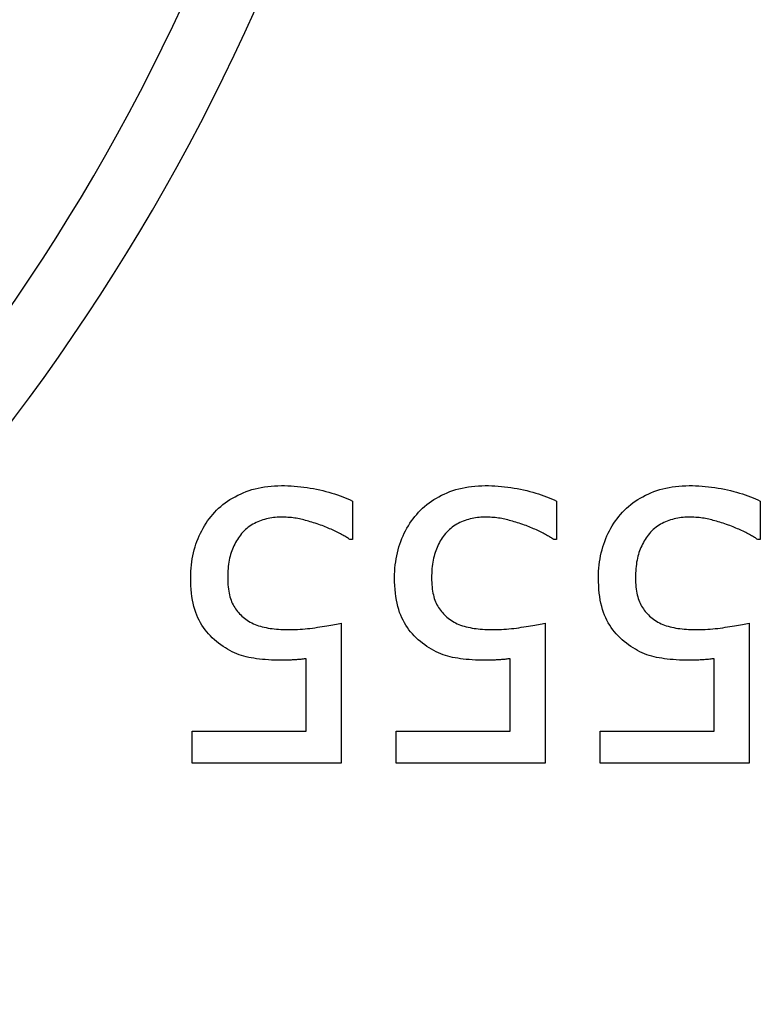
# Model space of a CAD drawing. Header units: inches. Extents: x 0 to 160, y -11 to 104.
# Tile 34 of 121: x 28.795 to 28.95, y 55.155 to 55.361. Entities that reach past the tile are written whole.
import ezdxf

# ---------------------------------------------------------------- set-up
doc = ezdxf.new("R2010")
doc.units = ezdxf.units.IN
doc.header["$LTSCALE"] = 9.61482679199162
doc.header["$MEASUREMENT"] = 0
doc.layers.add('Visible Edges(ANSI)', color=7, linetype='Continuous', lineweight=25)
doc.layers.add('Visible Tangent Edges(ANSI)', color=7, linetype='Continuous', lineweight=25)

msp = doc.modelspace()

# ---------------------------------------------------------------- linework, layer by layer
at = {"layer": 'Visible Edges(ANSI)'}
for p, q in [((28.8646273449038, 55.26053532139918), (28.8646273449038, 55.25246167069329)), ((28.90734849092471, 55.26053532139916), (28.90734849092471, 55.25246167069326)), ((28.95006963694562, 55.26053532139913), (28.95006963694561, 55.25246167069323)), ((28.8646273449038, 55.25246167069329), (28.86407372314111, 55.25246167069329)), ((28.90734849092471, 55.25246167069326), (28.90679486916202, 55.25246167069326)), ((28.95006963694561, 55.25246167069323), (28.94951601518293, 55.25246167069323)), ((28.86227445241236, 55.23497645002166), (28.86227445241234, 55.2056344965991)), ((28.90499559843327, 55.23497645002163), (28.90499559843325, 55.20563449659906)), ((28.94771674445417, 55.2349764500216), (28.94771674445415, 55.20563449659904)), ((28.8549389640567, 55.21232409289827), (28.85493896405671, 55.22750255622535)), ((28.89766011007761, 55.21232409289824), (28.89766011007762, 55.22750255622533)), ((28.94038125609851, 55.21232409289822), (28.94038125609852, 55.2275025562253)), ((28.83104095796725, 55.21232409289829), (28.8549389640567, 55.21232409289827)), ((28.83104095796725, 55.20563449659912), (28.83104095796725, 55.21232409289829)), ((28.87376210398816, 55.21232409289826), (28.89766011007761, 55.21232409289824)), ((28.87376210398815, 55.20563449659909), (28.87376210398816, 55.21232409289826)), ((28.91648325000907, 55.21232409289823), (28.94038125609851, 55.21232409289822)), ((28.91648325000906, 55.20563449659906), (28.91648325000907, 55.21232409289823)), ((28.86227445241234, 55.2056344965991), (28.83104095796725, 55.20563449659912)), ((28.90499559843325, 55.20563449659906), (28.87376210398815, 55.20563449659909)), ((28.94771674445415, 55.20563449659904), (28.91648325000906, 55.20563449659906))]:
    msp.add_line(p, q, dxfattribs=at)
at = {"layer": 'Visible Edges(ANSI)', "flags": 128}
for points in [[(28.83574675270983, 55.25818243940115), (28.83615473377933, 55.25860548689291), (28.83657910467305, 55.2590135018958), (28.83701979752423, 55.25940645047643), (28.83747681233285, 55.25978434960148), (28.83795018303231, 55.26014718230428), (28.83843987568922, 55.2604949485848), (28.83894592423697, 55.26082766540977), (28.83946829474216, 55.26114533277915), (28.84000702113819, 55.26144793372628), (28.84056210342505, 55.26173546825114), (28.84113350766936, 55.26200795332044), (28.84172123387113, 55.26226538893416), (28.84232307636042, 55.26250487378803), (28.84293676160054, 55.26272354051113), (28.84356232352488, 55.26292137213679), (28.84419972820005, 55.26309838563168), (28.84484897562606, 55.26325456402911), (28.84551009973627, 55.26338994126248), (28.84618306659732, 55.26350446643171), (28.84686787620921, 55.26359819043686), (28.84756456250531, 55.26367106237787), (28.84827309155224, 55.26372313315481), (28.84899346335, 55.2637543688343), (28.8497256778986, 55.26376478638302)], [(28.8497256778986, 55.26376478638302), (28.85040169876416, 55.26375854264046), (28.85107643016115, 55.2637397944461), (28.85174987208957, 55.26370855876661), (28.85242202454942, 55.26366481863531), (28.85309292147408, 55.26360859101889), (28.85376252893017, 55.26353987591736), (28.85443084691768, 55.26345865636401), (28.85509787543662, 55.26336494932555), (28.85576361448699, 55.26325873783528), (28.85642809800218, 55.26314003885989), (28.85709129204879, 55.26300883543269), (28.85775319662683, 55.26286514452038), (28.85840709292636, 55.26271152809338), (28.85904626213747, 55.26255053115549), (28.85967070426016, 55.26238217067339), (28.86028038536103, 55.26220644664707), (28.86087533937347, 55.26202334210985), (28.86145556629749, 55.2618328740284), (28.8620210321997, 55.26163504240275), (28.86257177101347, 55.2614298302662), (28.86310778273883, 55.26121725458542), (28.86362903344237, 55.26099731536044), (28.86413555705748, 55.26076999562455), (28.86462735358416, 55.26053532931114)], [(28.87846789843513, 55.25818243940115), (28.87887591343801, 55.25860548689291), (28.87930025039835, 55.2590135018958), (28.87974094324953, 55.25940645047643), (28.88019795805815, 55.25978434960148), (28.88067132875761, 55.26014718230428), (28.88116102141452, 55.2604949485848), (28.88166706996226, 55.26082766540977), (28.88218947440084, 55.26114533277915), (28.88272816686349, 55.26144793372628), (28.88328324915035, 55.26173546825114), (28.88385465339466, 55.26200795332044), (28.88444237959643, 55.26226538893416), (28.88504422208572, 55.26250487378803), (28.88565790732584, 55.26272354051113), (28.88628346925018, 55.26292137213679), (28.88692087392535, 55.26309838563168), (28.88757012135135, 55.26325456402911), (28.88823124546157, 55.26338994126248), (28.88890421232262, 55.26350446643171), (28.8895890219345, 55.26359819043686), (28.89028570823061, 55.26367106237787), (28.89099423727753, 55.26372313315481), (28.8917146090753, 55.2637543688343), (28.89244682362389, 55.26376478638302)], [(28.89244682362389, 55.26376478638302), (28.89312284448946, 55.26375854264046), (28.89379757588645, 55.2637397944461), (28.89447101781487, 55.26370855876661), (28.89514317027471, 55.26366481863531), (28.89581406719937, 55.26360859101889), (28.89648367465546, 55.26353987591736), (28.89715199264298, 55.26345865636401), (28.89781902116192, 55.26336494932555), (28.89848476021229, 55.26325873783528), (28.89914924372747, 55.26314003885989), (28.89981243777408, 55.26300883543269), (28.90047434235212, 55.26286514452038), (28.90112827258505, 55.26271152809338), (28.90176740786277, 55.26255053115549), (28.90239184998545, 55.26238217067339), (28.90300153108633, 55.26220644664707), (28.90359648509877, 55.26202334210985), (28.90417671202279, 55.2618328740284), (28.904742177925, 55.26163504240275), (28.90529291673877, 55.2614298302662), (28.90582892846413, 55.26121725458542), (28.90635017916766, 55.26099731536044), (28.90685670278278, 55.26076999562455), (28.90734849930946, 55.26053532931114)], [(28.92118904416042, 55.25818243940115), (28.92159705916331, 55.25860548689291), (28.92202139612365, 55.2590135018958), (28.92246208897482, 55.25940645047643), (28.92291910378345, 55.25978434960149), (28.92339247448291, 55.26014718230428), (28.92388216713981, 55.2604949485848), (28.92438821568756, 55.26082766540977), (28.92491062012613, 55.26114533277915), (28.92544931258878, 55.26144793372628), (28.92600439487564, 55.26173546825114), (28.92657579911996, 55.26200795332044), (28.92716352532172, 55.26226538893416), (28.92776536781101, 55.26250487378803), (28.92837905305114, 55.26272354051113), (28.92900461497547, 55.26292137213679), (28.92964201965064, 55.26309838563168), (28.93029126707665, 55.26325456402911), (28.93095239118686, 55.26338994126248), (28.93162535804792, 55.26350446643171), (28.9323101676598, 55.26359819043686), (28.9330068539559, 55.26367106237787), (28.93371538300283, 55.26372313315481), (28.93443575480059, 55.2637543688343), (28.93516796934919, 55.26376478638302)], [(28.93516796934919, 55.26376478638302), (28.93584399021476, 55.26375854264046), (28.93651872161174, 55.2637397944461), (28.93719216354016, 55.26370855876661), (28.93786431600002, 55.26366481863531), (28.93853521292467, 55.26360859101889), (28.93920482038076, 55.26353987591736), (28.93987313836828, 55.26345865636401), (28.94054016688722, 55.26336494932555), (28.94120590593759, 55.26325873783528), (28.94187038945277, 55.26314003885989), (28.94253358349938, 55.26300883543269), (28.94319548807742, 55.26286514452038), (28.94384941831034, 55.26271152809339), (28.94448855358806, 55.26255053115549), (28.94511299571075, 55.26238217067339), (28.94572267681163, 55.26220644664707), (28.94631763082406, 55.26202334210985), (28.94689785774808, 55.2618328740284), (28.94746332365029, 55.26163504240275), (28.94801406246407, 55.2614298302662), (28.94855007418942, 55.26121725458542), (28.94907132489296, 55.26099731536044), (28.94957784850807, 55.26076999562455), (28.95006964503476, 55.26053532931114)], [(28.83071802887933, 55.24448027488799), (28.83072715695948, 55.24516046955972), (28.83075454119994, 55.24583231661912), (28.83080018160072, 55.24649581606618), (28.83086411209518, 55.24715100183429), (28.83094629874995, 55.24779783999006), (28.83104674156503, 55.24843636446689), (28.83116544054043, 55.24906657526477), (28.83130239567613, 55.2496884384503), (28.83145760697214, 55.25030195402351), (28.83163110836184, 55.25090715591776), (28.83182286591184, 55.25150404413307), (28.83203287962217, 55.25209258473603), (28.83225952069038, 55.25267057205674), (28.83250126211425, 55.2532357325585), (28.832758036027, 55.2537880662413), (28.83302991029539, 55.25432757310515), (28.83331678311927, 55.25485428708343), (28.83361875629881, 55.25536817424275), (28.83393576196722, 55.25586926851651), (28.83426786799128, 55.25635753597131), (28.83461500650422, 55.25683297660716), (28.83497717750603, 55.25729562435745), (28.83535444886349, 55.25774541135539), (28.83574675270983, 55.25818243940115)], [(28.87343917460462, 55.24448027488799), (28.87344830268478, 55.24516046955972), (28.87347568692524, 55.24583231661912), (28.87352132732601, 55.24649581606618), (28.87358525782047, 55.24715100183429), (28.87366744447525, 55.24779783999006), (28.87376788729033, 55.24843636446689), (28.87388658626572, 55.24906657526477), (28.87402354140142, 55.2496884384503), (28.87417875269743, 55.25030195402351), (28.87435225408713, 55.25090715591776), (28.87454401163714, 55.25150404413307), (28.87475402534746, 55.25209258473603), (28.87498066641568, 55.25267057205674), (28.87522240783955, 55.2532357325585), (28.8754791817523, 55.2537880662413), (28.87575105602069, 55.25432757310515), (28.87603792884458, 55.25485428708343), (28.8763399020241, 55.25536817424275), (28.87665690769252, 55.25586926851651), (28.87698901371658, 55.25635753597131), (28.87733615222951, 55.25683297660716), (28.87769832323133, 55.25729562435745), (28.87807559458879, 55.25774541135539), (28.87846789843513, 55.25818243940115)], [(28.91616032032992, 55.24448027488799), (28.91616944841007, 55.24516046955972), (28.91619683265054, 55.24583231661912), (28.91624247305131, 55.24649581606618), (28.91630640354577, 55.24715100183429), (28.91638859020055, 55.24779783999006), (28.91648903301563, 55.24843636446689), (28.91660773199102, 55.24906657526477), (28.91674468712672, 55.2496884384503), (28.91689989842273, 55.25030195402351), (28.91707339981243, 55.25090715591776), (28.91726515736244, 55.25150404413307), (28.91747517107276, 55.25209258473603), (28.91770181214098, 55.25267057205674), (28.91794355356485, 55.2532357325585), (28.91820032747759, 55.2537880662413), (28.91847220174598, 55.25432757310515), (28.91875907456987, 55.25485428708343), (28.9190610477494, 55.25536817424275), (28.91937805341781, 55.25586926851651), (28.91971015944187, 55.25635753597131), (28.92005729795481, 55.25683297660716), (28.92041946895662, 55.25729562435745), (28.92079674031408, 55.25774541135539), (28.92118904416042, 55.25818243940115)], [(28.84958729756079, 55.25716745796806), (28.84920378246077, 55.25716168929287), (28.84882220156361, 55.2571443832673), (28.8484425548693, 55.25711553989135), (28.84806484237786, 55.2570751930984), (28.84768903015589, 55.25702327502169), (28.84731511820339, 55.25695985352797), (28.84694317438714, 55.25688489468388), (28.84657313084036, 55.25679836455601), (28.84620498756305, 55.25670033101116), (28.84583881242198, 55.25659076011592), (28.84547453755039, 55.25646965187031), (28.84511216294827, 55.25633700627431), (28.84475494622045, 55.25619187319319), (28.84440604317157, 55.25603330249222), (28.84406548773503, 55.255861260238), (28.84373324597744, 55.25567574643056), (28.84340935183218, 55.25547679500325), (28.84309377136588, 55.2552643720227), (28.84278650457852, 55.2550385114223), (28.8424875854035, 55.25479917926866), (28.84219701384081, 55.25454640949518), (28.84191475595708, 55.25428016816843), (28.8416408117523, 55.25400045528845), (28.84137521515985, 55.25370730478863)], [(28.85793776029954, 55.25550658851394), (28.85756371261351, 55.25563489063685), (28.85719509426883, 55.2557584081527), (28.8568319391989, 55.25587710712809), (28.8564742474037, 55.25599102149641), (28.85612198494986, 55.25610008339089), (28.85577515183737, 55.25620439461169), (28.85543378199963, 55.25630385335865), (28.85509787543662, 55.25639852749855), (28.85476739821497, 55.25648841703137), (28.85444238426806, 55.25657345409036), (28.85412279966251, 55.25665370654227), (28.8538086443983, 55.25672917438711), (28.85349387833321, 55.25679917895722), (28.85317235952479, 55.2568630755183), (28.85284415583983, 55.25692093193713), (28.85250916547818, 55.25697264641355), (28.85216749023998, 55.25701832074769), (28.85181906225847, 55.25705788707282), (28.85146391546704, 55.25709137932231), (28.85110204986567, 55.25711876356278), (28.85073346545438, 55.2571400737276), (28.85035812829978, 55.2571552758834), (28.84997607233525, 55.25716440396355), (28.84958729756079, 55.25716745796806)], [(28.86407373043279, 55.25246167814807), (28.86392235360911, 55.25257060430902), (28.8637603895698, 55.25268210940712), (28.86358787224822, 55.25279615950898), (28.86340476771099, 55.2529127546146), (28.86321107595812, 55.25303196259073), (28.86300683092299, 55.25315368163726), (28.8627920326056, 55.2532780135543), (28.86256664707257, 55.25340489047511), (28.8623306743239, 55.25353431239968), (28.86208414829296, 55.25366631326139), (28.86182703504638, 55.25380085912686), (28.86155936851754, 55.25393798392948), (28.86128399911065, 55.25407575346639), (28.86100381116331, 55.25421223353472), (28.86071883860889, 55.25434745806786), (28.86042904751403, 55.25448135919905), (28.8601344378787, 55.25461400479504), (28.85983504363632, 55.25474536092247), (28.85953086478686, 55.25487542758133), (28.85922183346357, 55.255004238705), (28.8589080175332, 55.25513172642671), (28.85858941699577, 55.25525795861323), (28.85826599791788, 55.25538293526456), (28.85793776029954, 55.25550658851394)], [(28.89230844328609, 55.25716745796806), (28.89192492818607, 55.25716168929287), (28.8915433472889, 55.2571443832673), (28.8911637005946, 55.25711553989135), (28.89078598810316, 55.2570751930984), (28.89041017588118, 55.25702327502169), (28.89003626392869, 55.25695985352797), (28.88966432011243, 55.25688489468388), (28.88929427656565, 55.25679836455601), (28.88892613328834, 55.25670033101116), (28.88855995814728, 55.25659076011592), (28.88819568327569, 55.25646965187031), (28.88783330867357, 55.25633700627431), (28.88747609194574, 55.25619187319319), (28.88712718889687, 55.25603330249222), (28.88678663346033, 55.255861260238), (28.88645439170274, 55.25567574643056), (28.88613049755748, 55.25547679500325), (28.88581491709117, 55.2552643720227), (28.88550765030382, 55.2550385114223), (28.88520873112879, 55.25479917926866), (28.88491815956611, 55.25454640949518), (28.88463590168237, 55.25428016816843), (28.8843619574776, 55.25400045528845), (28.88409636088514, 55.25370730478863)], [(28.90065890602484, 55.25550658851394), (28.90028485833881, 55.25563489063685), (28.89991623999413, 55.2557584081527), (28.89955308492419, 55.25587710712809), (28.899195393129, 55.25599102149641), (28.89884313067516, 55.25610008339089), (28.89849629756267, 55.25620439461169), (28.89815492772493, 55.25630385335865), (28.89781902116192, 55.25639852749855), (28.89748854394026, 55.25648841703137), (28.89716352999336, 55.25657345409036), (28.8968439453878, 55.25665370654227), (28.8965297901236, 55.25672917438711), (28.8962150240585, 55.25679917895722), (28.89589350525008, 55.2568630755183), (28.89556530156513, 55.25692093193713), (28.89523031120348, 55.25697264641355), (28.89488863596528, 55.25701832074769), (28.89454020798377, 55.25705788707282), (28.89418506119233, 55.25709137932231), (28.89382319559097, 55.25711876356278), (28.89345461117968, 55.2571400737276), (28.89307927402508, 55.2571552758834), (28.89269721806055, 55.25716440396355), (28.89230844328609, 55.25716745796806)], [(28.90679487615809, 55.25246167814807), (28.90664349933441, 55.25257060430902), (28.90648153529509, 55.25268210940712), (28.90630901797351, 55.25279615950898), (28.90612591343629, 55.2529127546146), (28.90593222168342, 55.25303196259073), (28.90572801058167, 55.25315368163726), (28.9055131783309, 55.2532780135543), (28.90528779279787, 55.25340489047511), (28.90505182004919, 55.25353431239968), (28.90480529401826, 55.25366631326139), (28.90454818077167, 55.25380085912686), (28.90428051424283, 55.25393798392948), (28.90400514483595, 55.25407575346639), (28.9037249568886, 55.25421223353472), (28.90343998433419, 55.25434745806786), (28.90315019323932, 55.25448135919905), (28.90285558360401, 55.25461400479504), (28.90255618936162, 55.25474536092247), (28.90225201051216, 55.25487542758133), (28.90194297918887, 55.255004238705), (28.9016291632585, 55.25513172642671), (28.90131056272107, 55.25525795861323), (28.90098714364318, 55.25538293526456), (28.90065890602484, 55.25550658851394)], [(28.93502958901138, 55.25716745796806), (28.93464607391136, 55.25716168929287), (28.9342644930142, 55.2571443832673), (28.9338848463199, 55.25711553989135), (28.93350713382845, 55.2570751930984), (28.93313132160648, 55.25702327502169), (28.93275740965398, 55.25695985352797), (28.93238546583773, 55.25688489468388), (28.93201542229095, 55.25679836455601), (28.93164731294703, 55.25670033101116), (28.93128110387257, 55.25659076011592), (28.93091682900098, 55.25646965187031), (28.93055445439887, 55.25633700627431), (28.93019723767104, 55.25619187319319), (28.92984833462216, 55.25603330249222), (28.92950777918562, 55.255861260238), (28.92917553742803, 55.25567574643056), (28.92885164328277, 55.25547679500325), (28.92853606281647, 55.2552643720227), (28.92822879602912, 55.2550385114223), (28.92792987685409, 55.25479917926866), (28.92763930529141, 55.25454640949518), (28.92735704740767, 55.25428016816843), (28.92708313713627, 55.25400045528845), (28.92681750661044, 55.25370730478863)], [(28.94338005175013, 55.25550658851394), (28.9430060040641, 55.25563489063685), (28.94263738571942, 55.2557584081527), (28.94227423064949, 55.25587710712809), (28.9419165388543, 55.25599102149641), (28.94156427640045, 55.25610008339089), (28.94121744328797, 55.25620439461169), (28.94087607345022, 55.25630385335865), (28.94054016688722, 55.25639852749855), (28.94020968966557, 55.25648841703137), (28.93988467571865, 55.25657345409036), (28.9395650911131, 55.25665370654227), (28.9392509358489, 55.25672917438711), (28.9389361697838, 55.25679917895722), (28.93861465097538, 55.2568630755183), (28.93828644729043, 55.25692093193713), (28.93795145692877, 55.25697264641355), (28.93760978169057, 55.25701832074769), (28.93726135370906, 55.25705788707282), (28.93690620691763, 55.25709137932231), (28.93654434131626, 55.25711876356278), (28.93617575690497, 55.2571400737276), (28.93580041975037, 55.2571552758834), (28.93541836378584, 55.25716440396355), (28.93502958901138, 55.25716745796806)], [(28.94951602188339, 55.25246167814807), (28.94936464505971, 55.25257060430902), (28.94920268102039, 55.25268210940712), (28.94903016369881, 55.25279615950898), (28.94884705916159, 55.2529127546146), (28.94865336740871, 55.25303196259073), (28.94844915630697, 55.25315368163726), (28.9482343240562, 55.2532780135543), (28.94800893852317, 55.25340489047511), (28.94777296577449, 55.25353431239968), (28.94752643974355, 55.25366631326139), (28.94726932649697, 55.25380085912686), (28.94700165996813, 55.25393798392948), (28.94672629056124, 55.25407575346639), (28.9464461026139, 55.25421223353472), (28.94616113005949, 55.25434745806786), (28.94587133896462, 55.25448135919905), (28.94557676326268, 55.25461400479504), (28.94527733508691, 55.25474536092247), (28.94497315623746, 55.25487542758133), (28.94466412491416, 55.255004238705), (28.9443503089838, 55.25513172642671), (28.94403170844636, 55.25525795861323), (28.94370828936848, 55.25538293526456), (28.94338005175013, 55.25550658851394)], [(28.84137521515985, 55.25370730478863), (28.84114168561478, 55.25341897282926), (28.84091772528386, 55.25312293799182), (28.84070340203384, 55.25281923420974), (28.84049864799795, 55.25250779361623), (28.84030356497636, 55.25218871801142), (28.84011805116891, 55.25186190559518), (28.83994217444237, 55.25152742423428), (28.83977586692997, 55.25118527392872), (28.83961919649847, 55.2508354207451), (28.83947216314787, 55.25047786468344), (28.83933469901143, 55.25011263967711), (28.83920687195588, 55.24973971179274), (28.83908898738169, 55.24935748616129), (28.83898131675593, 55.24896436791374), (28.83888392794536, 55.2485603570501), (28.8387967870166, 55.24814548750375), (28.83871989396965, 55.24771969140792), (28.83865324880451, 55.247283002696), (28.83859688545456, 55.24683542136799), (28.83855073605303, 55.24637694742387), (28.83851486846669, 55.24590758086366), (28.83848921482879, 55.24542735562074), (28.83847384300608, 55.24493620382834), (28.83846871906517, 55.24443415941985)], [(28.88409636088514, 55.25370730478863), (28.88386283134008, 55.25341897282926), (28.88363887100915, 55.25312293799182), (28.88342454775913, 55.25281923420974), (28.88321979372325, 55.25250779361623), (28.88302471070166, 55.25218871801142), (28.88283919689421, 55.25186190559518), (28.88266332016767, 55.25152742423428), (28.88249701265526, 55.25118527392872), (28.88234034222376, 55.2508354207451), (28.88219330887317, 55.25047786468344), (28.88205584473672, 55.25011263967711), (28.88192801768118, 55.24973971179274), (28.88181013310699, 55.24935748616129), (28.88170246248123, 55.24896436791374), (28.88160507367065, 55.2485603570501), (28.8815179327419, 55.24814548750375), (28.88144103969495, 55.24771969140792), (28.8813743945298, 55.247283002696), (28.88131803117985, 55.24683542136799), (28.88127188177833, 55.24637694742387), (28.88123601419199, 55.24590758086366), (28.88121036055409, 55.24542735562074), (28.88119498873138, 55.24493620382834), (28.88118986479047, 55.24443415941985)], [(28.92681750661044, 55.25370730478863), (28.92658397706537, 55.25341897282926), (28.92636001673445, 55.25312293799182), (28.92614569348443, 55.25281923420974), (28.92594093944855, 55.25250779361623), (28.92574585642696, 55.25218871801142), (28.92556034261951, 55.25186190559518), (28.92538446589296, 55.25152742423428), (28.92521815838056, 55.25118527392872), (28.92506148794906, 55.2508354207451), (28.92491445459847, 55.25047786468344), (28.92477699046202, 55.25011263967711), (28.92464916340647, 55.24973971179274), (28.92453127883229, 55.24935748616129), (28.92442360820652, 55.24896436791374), (28.92432621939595, 55.2485603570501), (28.92423907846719, 55.24814548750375), (28.92416218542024, 55.24771969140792), (28.9240955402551, 55.247283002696), (28.92403917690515, 55.24683542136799), (28.92399302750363, 55.24637694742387), (28.92395715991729, 55.24590758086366), (28.92393150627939, 55.24542735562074), (28.92391613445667, 55.24493620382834), (28.92391101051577, 55.24443415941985)], [(28.8365771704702, 55.23073202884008), (28.83611710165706, 55.23109341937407), (28.83567498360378, 55.23147018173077), (28.83525078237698, 55.2318623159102), (28.83484453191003, 55.23226985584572), (28.83445623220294, 55.23269276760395), (28.83408588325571, 55.2331310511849), (28.83373345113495, 55.23358470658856), (28.83339896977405, 55.23405373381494), (28.83308243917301, 55.2345381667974), (28.83278382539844, 55.23503797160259), (28.83250319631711, 55.23555314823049), (28.83224048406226, 55.2360836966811), (28.83199731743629, 55.23663538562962), (28.83177529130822, 55.23721401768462), (28.83157440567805, 55.23781952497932), (28.83139466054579, 55.2384519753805), (28.83123605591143, 55.23911130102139), (28.83109862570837, 55.23979756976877), (28.8309823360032, 55.24051074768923), (28.83088718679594, 55.2412508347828), (28.83081317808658, 55.24201783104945), (28.83076030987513, 55.2428117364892), (28.83072858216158, 55.24363255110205), (28.83071802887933, 55.24448027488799)], [(28.83846871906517, 55.24443415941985), (28.83847448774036, 55.24393435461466), (28.83849179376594, 55.24344995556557), (28.83852060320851, 55.24298089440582), (28.83856098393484, 55.24252723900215), (28.83861290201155, 55.24208895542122), (28.83867632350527, 55.24166604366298), (28.83875128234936, 55.24125850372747), (28.83883781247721, 55.24086636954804), (28.83893584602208, 55.24048960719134), (28.83904541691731, 55.24012821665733), (28.83916652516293, 55.23978219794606), (28.83929913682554, 55.23945155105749), (28.83944267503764, 55.23913308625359), (28.83959646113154, 55.2388236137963), (28.83976049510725, 55.23852309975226), (28.83993477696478, 55.23823154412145), (28.84011934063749, 55.23794894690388), (28.84031411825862, 55.23767534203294), (28.84051917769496, 55.23741072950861), (28.84073445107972, 55.23715504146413), (28.84096000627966, 55.23690834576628), (28.84119580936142, 55.23667064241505), (28.84144186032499, 55.23644189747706), (28.84169819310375, 55.23622211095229)], [(28.8792983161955, 55.23073202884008), (28.87883824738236, 55.23109341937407), (28.87839612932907, 55.23147018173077), (28.87797192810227, 55.2318623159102), (28.87756567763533, 55.23226985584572), (28.87717737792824, 55.23269276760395), (28.87680702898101, 55.2331310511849), (28.87645459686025, 55.23358470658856), (28.87612011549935, 55.23405373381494), (28.87580358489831, 55.2345381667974), (28.87550497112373, 55.23503797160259), (28.87522434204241, 55.23555314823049), (28.87496162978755, 55.2360836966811), (28.87471846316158, 55.23663538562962), (28.87449643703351, 55.23721401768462), (28.87429555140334, 55.23781952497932), (28.87411580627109, 55.2384519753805), (28.87395720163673, 55.23911130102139), (28.87381977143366, 55.23979756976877), (28.8737034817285, 55.24051074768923), (28.87360833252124, 55.2412508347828), (28.87353432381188, 55.24201783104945), (28.87348145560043, 55.2428117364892), (28.87344972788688, 55.24363255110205), (28.87343917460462, 55.24448027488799)], [(28.88118986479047, 55.24443415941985), (28.88119563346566, 55.24393435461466), (28.88121293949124, 55.24344995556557), (28.88124174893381, 55.24298089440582), (28.88128212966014, 55.24252723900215), (28.88133404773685, 55.24208895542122), (28.88139746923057, 55.24166604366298), (28.88147242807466, 55.24125850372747), (28.88155895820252, 55.24086636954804), (28.88165699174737, 55.24048960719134), (28.88176656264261, 55.24012821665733), (28.88188767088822, 55.23978219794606), (28.88202028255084, 55.23945155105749), (28.88216382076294, 55.23913308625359), (28.88231760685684, 55.2388236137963), (28.88248164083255, 55.23852309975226), (28.88265592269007, 55.23823154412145), (28.88284048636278, 55.23794894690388), (28.88303526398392, 55.23767534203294), (28.88324032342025, 55.23741072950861), (28.88345559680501, 55.23715504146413), (28.88368115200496, 55.23690834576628), (28.88391695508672, 55.23667064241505), (28.88416300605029, 55.23644189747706), (28.88441933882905, 55.23622211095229)], [(28.92201946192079, 55.23073202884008), (28.92155939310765, 55.23109341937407), (28.92111727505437, 55.23147018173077), (28.92069307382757, 55.2318623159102), (28.92028682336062, 55.23226985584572), (28.91989852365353, 55.23269276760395), (28.9195281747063, 55.2331310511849), (28.91917574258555, 55.23358470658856), (28.91884126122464, 55.23405373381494), (28.9185247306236, 55.2345381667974), (28.91822611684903, 55.23503797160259), (28.91794548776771, 55.23555314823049), (28.91768277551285, 55.2360836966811), (28.91743960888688, 55.23663538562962), (28.91721758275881, 55.23721401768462), (28.91701669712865, 55.23781952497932), (28.91683695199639, 55.2384519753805), (28.91667834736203, 55.23911130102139), (28.91654091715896, 55.23979756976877), (28.91642462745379, 55.24051074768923), (28.91632947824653, 55.2412508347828), (28.91625546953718, 55.24201783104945), (28.91620260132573, 55.2428117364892), (28.91617087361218, 55.24363255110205), (28.91616032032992, 55.24448027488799)], [(28.92391101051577, 55.24443415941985), (28.92391677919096, 55.24393435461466), (28.92393408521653, 55.24344995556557), (28.9239628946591, 55.24298089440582), (28.92400327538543, 55.24252723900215), (28.92405519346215, 55.24208895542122), (28.92411861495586, 55.24166604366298), (28.92419357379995, 55.24125850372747), (28.92428010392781, 55.24086636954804), (28.92437813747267, 55.24048960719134), (28.9244877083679, 55.24012821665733), (28.92460881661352, 55.23978219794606), (28.92474142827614, 55.23945155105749), (28.92488496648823, 55.23913308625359), (28.92503875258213, 55.2388236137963), (28.92520278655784, 55.23852309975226), (28.92537706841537, 55.23823154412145), (28.92556163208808, 55.23794894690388), (28.92575640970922, 55.23767534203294), (28.92596146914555, 55.23741072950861), (28.92617674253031, 55.23715504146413), (28.92640229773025, 55.23690834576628), (28.92663810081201, 55.23667064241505), (28.92688415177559, 55.23644189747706), (28.92714048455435, 55.23622211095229)], [(28.84169819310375, 55.23622211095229), (28.84197274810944, 55.23598949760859), (28.84225819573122, 55.23576842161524), (28.84255456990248, 55.23555891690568), (28.84286180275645, 55.23536091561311), (28.8431799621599, 55.23517445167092), (28.84350898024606, 55.23499952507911), (28.84384889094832, 55.23483613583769), (28.84419972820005, 55.23468425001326), (28.8445614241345, 55.23454393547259), (28.84493404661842, 55.23441512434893), (28.84531752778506, 55.23429788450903), (28.84571193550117, 55.23419214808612), (28.84611530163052, 55.23409635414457), (28.84652569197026, 55.23400890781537), (28.84694317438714, 55.23392977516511), (28.84736768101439, 55.2338589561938), (28.84779924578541, 55.23379648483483), (28.84823783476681, 55.23374232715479), (28.84868348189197, 55.23369651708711), (28.84913618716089, 55.23365902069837), (28.84959595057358, 55.23362987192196), (28.85006273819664, 55.2336090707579), (28.85053658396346, 55.2335965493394), (28.85101748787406, 55.23359240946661)], [(28.85101748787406, 55.23359240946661), (28.85154019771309, 55.23359576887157), (28.85206256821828, 55.23360584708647), (28.85258463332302, 55.23362267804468), (28.85310635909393, 55.2336462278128), (28.85362781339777, 55.23367649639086), (28.8541488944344, 55.23371348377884), (28.85466967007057, 55.23375722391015), (28.85519014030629, 55.23380768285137), (28.85571027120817, 55.2338648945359), (28.85623009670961, 55.233928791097), (28.85674961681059, 55.23399944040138), (28.85726879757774, 55.2340768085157), (28.8577793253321, 55.23415706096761), (28.85827285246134, 55.23423636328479), (28.85874944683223, 55.23431471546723), (28.859209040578, 55.23439208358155), (28.85965163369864, 55.23446846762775), (28.86007726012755, 55.23454393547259), (28.86048591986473, 55.23461841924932), (28.86087757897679, 55.23469195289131), (28.8612522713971, 55.23476450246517), (28.8616099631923, 55.23483613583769), (28.86195072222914, 55.2349067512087), (28.86227444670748, 55.23497645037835)], [(28.88441933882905, 55.23622211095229), (28.88469389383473, 55.23598949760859), (28.88497934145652, 55.23576842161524), (28.88527571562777, 55.23555891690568), (28.88558294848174, 55.23536091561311), (28.8859011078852, 55.23517445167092), (28.88623012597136, 55.23499952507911), (28.88657007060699, 55.23483613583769), (28.88692087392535, 55.23468425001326), (28.88728256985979, 55.23454393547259), (28.88765519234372, 55.23441512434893), (28.88803867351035, 55.23429788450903), (28.88843308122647, 55.23419214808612), (28.88883644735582, 55.23409635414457), (28.88924683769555, 55.23400890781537), (28.88966432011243, 55.23392977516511), (28.89008882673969, 55.2338589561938), (28.89052039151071, 55.23379648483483), (28.89095898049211, 55.23374232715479), (28.89140462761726, 55.23369651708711), (28.89185733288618, 55.23365902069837), (28.89231709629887, 55.23362987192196), (28.89278388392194, 55.2336090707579), (28.89325772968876, 55.2335965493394), (28.89373863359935, 55.23359240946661)], [(28.89373863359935, 55.23359240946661), (28.89426134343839, 55.23359576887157), (28.89478371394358, 55.23360584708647), (28.89530577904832, 55.23362267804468), (28.89582750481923, 55.2336462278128), (28.89634895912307, 55.23367649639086), (28.8968700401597, 55.23371348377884), (28.89739081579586, 55.23375722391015), (28.89791128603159, 55.23380768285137), (28.89843141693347, 55.2338648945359), (28.8989512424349, 55.233928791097), (28.89947076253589, 55.23399944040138), (28.89998994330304, 55.2340768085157), (28.9005004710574, 55.23415706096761), (28.90099403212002, 55.23423636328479), (28.90147059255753, 55.23431471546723), (28.90193018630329, 55.23439208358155), (28.90237277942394, 55.23446846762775), (28.90279840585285, 55.23454393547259), (28.90320706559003, 55.23461841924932), (28.90359872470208, 55.23469195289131), (28.90397341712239, 55.23476450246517), (28.90433110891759, 55.23483613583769), (28.90467186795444, 55.2349067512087), (28.90499559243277, 55.23497645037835)], [(28.92714048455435, 55.23622211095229), (28.92741503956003, 55.23598949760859), (28.92770048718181, 55.23576842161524), (28.92799686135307, 55.23555891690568), (28.92830409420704, 55.23536091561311), (28.92862225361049, 55.23517445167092), (28.92895127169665, 55.23499952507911), (28.92929121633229, 55.23483613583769), (28.92964201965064, 55.23468425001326), (28.93000371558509, 55.23454393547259), (28.93037633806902, 55.23441512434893), (28.93075981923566, 55.23429788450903), (28.93115422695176, 55.23419214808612), (28.93155759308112, 55.23409635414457), (28.93196798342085, 55.23400890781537), (28.93238546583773, 55.23392977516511), (28.93280997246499, 55.2338589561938), (28.93324153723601, 55.23379648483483), (28.9336801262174, 55.23374232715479), (28.93412577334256, 55.23369651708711), (28.93457847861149, 55.23365902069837), (28.93503824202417, 55.23362987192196), (28.93550502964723, 55.2336090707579), (28.93597887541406, 55.2335965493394), (28.93645977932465, 55.23359240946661)], [(28.93645977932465, 55.23359240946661), (28.93698248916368, 55.23359576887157), (28.93750485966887, 55.23360584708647), (28.93802692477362, 55.23362267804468), (28.93854865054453, 55.2336462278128), (28.93907010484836, 55.23367649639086), (28.93959118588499, 55.23371348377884), (28.94011196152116, 55.23375722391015), (28.94063243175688, 55.23380768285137), (28.94115256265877, 55.2338648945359), (28.9416723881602, 55.233928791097), (28.94219190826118, 55.23399944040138), (28.94271108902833, 55.2340768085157), (28.94322161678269, 55.23415706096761), (28.94371517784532, 55.23423636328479), (28.94419173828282, 55.23431471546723), (28.94465133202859, 55.23439208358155), (28.94509392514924, 55.23446846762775), (28.94551955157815, 55.23454393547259), (28.94592821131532, 55.23461841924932), (28.94631987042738, 55.23469195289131), (28.94669456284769, 55.23476450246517), (28.94705225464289, 55.23483613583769), (28.94739301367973, 55.2349067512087), (28.94771673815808, 55.23497645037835)], [(28.84977182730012, 55.22717961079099), (28.84905081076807, 55.22718456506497), (28.84834869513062, 55.22719946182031), (28.84766548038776, 55.22722430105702), (28.84700116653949, 55.22725904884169), (28.84635575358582, 55.2273037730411), (28.84572924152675, 55.22735837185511), (28.84512163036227, 55.22742294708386), (28.84453292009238, 55.22749743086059), (28.84396311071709, 55.22758185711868), (28.84341223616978, 55.22767619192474), (28.84288022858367, 55.22778050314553), (28.84236712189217, 55.22789468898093), (28.8418652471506, 55.2280236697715), (28.8413669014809, 55.22817216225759), (28.84087208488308, 55.22834020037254), (28.84038076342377, 55.22852778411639), (28.83989297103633, 55.22873491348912), (28.83940870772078, 55.22896158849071), (28.83892797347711, 55.2292078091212), (28.83845076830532, 55.22947354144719), (28.83797709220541, 55.22975885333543), (28.83750691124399, 55.23006371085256), (28.83704029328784, 55.23038808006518), (28.8365771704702, 55.23073202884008)], [(28.89249297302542, 55.22717961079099), (28.89177195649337, 55.22718456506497), (28.89106984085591, 55.22719946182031), (28.89038662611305, 55.22722430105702), (28.88972231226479, 55.22725904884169), (28.88907689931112, 55.2273037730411), (28.88845038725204, 55.22735837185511), (28.88784277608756, 55.22742294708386), (28.88725406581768, 55.22749743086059), (28.88668425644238, 55.22758185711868), (28.88613338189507, 55.22767619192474), (28.88560137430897, 55.22778050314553), (28.88508826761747, 55.22789468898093), (28.88458639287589, 55.2280236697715), (28.8840880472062, 55.22817216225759), (28.88359323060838, 55.22834020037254), (28.88310190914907, 55.22852778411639), (28.88261411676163, 55.22873491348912), (28.88212985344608, 55.22896158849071), (28.8816491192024, 55.2292078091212), (28.88117191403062, 55.22947354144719), (28.8806982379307, 55.22975885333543), (28.88022805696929, 55.23006371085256), (28.87976143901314, 55.23038808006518), (28.8792983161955, 55.23073202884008)], [(28.93521411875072, 55.22717961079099), (28.93449310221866, 55.22718456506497), (28.93379098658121, 55.22719946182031), (28.93310777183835, 55.22722430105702), (28.93244345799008, 55.22725904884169), (28.93179804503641, 55.2273037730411), (28.93117153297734, 55.22735837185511), (28.93056392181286, 55.22742294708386), (28.92997521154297, 55.22749743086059), (28.92940540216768, 55.22758185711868), (28.92885452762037, 55.22767619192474), (28.92832252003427, 55.22778050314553), (28.92780941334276, 55.22789468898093), (28.92730753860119, 55.2280236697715), (28.92680919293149, 55.22817216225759), (28.92631437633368, 55.22834020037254), (28.92582305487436, 55.22852778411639), (28.92533526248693, 55.22873491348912), (28.92485099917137, 55.22896158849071), (28.9243702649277, 55.2292078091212), (28.92389305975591, 55.22947354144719), (28.923419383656, 55.22975885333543), (28.92294920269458, 55.23006371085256), (28.92248258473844, 55.23038808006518), (28.92201946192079, 55.23073202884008)], [(28.85493896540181, 55.22750255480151), (28.85470862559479, 55.2274725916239), (28.85447889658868, 55.22744425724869), (28.85424981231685, 55.22741748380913), (28.8540213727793, 55.22739233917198), (28.85379361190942, 55.22736878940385), (28.85356642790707, 55.22734683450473), (28.85333992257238, 55.22732650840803), (28.85311406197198, 55.22730777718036), (28.85288884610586, 55.22729060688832), (28.85266424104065, 55.22727509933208), (28.85244028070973, 55.22726115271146), (28.85221699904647, 55.22724880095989), (28.85199561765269, 55.22723777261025), (28.85177742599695, 55.22722766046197), (28.85156245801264, 55.22721853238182), (28.85135067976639, 55.22721035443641), (28.85114209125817, 55.22720316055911), (28.85093672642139, 55.22719691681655), (28.85073458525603, 55.22719162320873), (28.85053563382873, 55.22718731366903), (28.85033987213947, 55.22718392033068), (28.85014730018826, 55.22718154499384), (28.84995798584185, 55.22718008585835), (28.84977182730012, 55.22717961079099)], [(28.89766011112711, 55.22750255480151), (28.89742977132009, 55.2274725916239), (28.89720004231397, 55.22744425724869), (28.89697095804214, 55.22741748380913), (28.8967425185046, 55.22739233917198), (28.89651475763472, 55.22736878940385), (28.89628757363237, 55.22734683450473), (28.89606106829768, 55.22732650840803), (28.89583520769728, 55.22730777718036), (28.89560999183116, 55.22729060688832), (28.89538538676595, 55.22727509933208), (28.89516142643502, 55.22726115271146), (28.89493814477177, 55.22724880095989), (28.89471676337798, 55.22723777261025), (28.89449857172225, 55.22722766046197), (28.89428360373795, 55.22721853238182), (28.89407182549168, 55.22721035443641), (28.89386323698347, 55.22720316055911), (28.89365787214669, 55.22719691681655), (28.89345573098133, 55.22719162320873), (28.89325677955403, 55.22718731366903), (28.89306101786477, 55.22718392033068), (28.89286844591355, 55.22718154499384), (28.89267913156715, 55.22718008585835), (28.89249297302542, 55.22717961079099)], [(28.9403812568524, 55.22750255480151), (28.94015091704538, 55.2274725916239), (28.93992118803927, 55.22744425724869), (28.93969210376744, 55.22741748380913), (28.93946366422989, 55.22739233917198), (28.93923590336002, 55.22736878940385), (28.93900871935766, 55.22734683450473), (28.93878221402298, 55.22732650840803), (28.93855635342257, 55.22730777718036), (28.93833113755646, 55.22729060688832), (28.93810653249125, 55.22727509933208), (28.93788260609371, 55.22726115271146), (28.93765929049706, 55.22724880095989), (28.93743790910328, 55.22723777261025), (28.93721971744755, 55.22722766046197), (28.93700474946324, 55.22721853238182), (28.93679297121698, 55.22721035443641), (28.93658438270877, 55.22720316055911), (28.93637901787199, 55.22719691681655), (28.93617687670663, 55.22719162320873), (28.93597792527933, 55.22718731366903), (28.93578216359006, 55.22718392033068), (28.93558959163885, 55.22718154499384), (28.93540027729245, 55.22718008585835), (28.93521411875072, 55.22717961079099)]]:
    msp.add_lwpolyline(points, dxfattribs=at)
at = {"layer": 'Visible Edges(ANSI)'}
msp.add_circle((28.44155089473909, 55.54367232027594), 0.3700500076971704, dxfattribs=at)
msp.add_arc((28.44145980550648, 55.54358123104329), 0.4412134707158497, 298.5035101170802, 342.079786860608, dxfattribs=at)
at = {"layer": 'Visible Tangent Edges(ANSI)'}
msp.add_arc((28.44145980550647, 55.54358123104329), 0.4269807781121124, 298.5035101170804, 342.0797868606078, dxfattribs=at)

doc.saveas('drawing.dxf')
